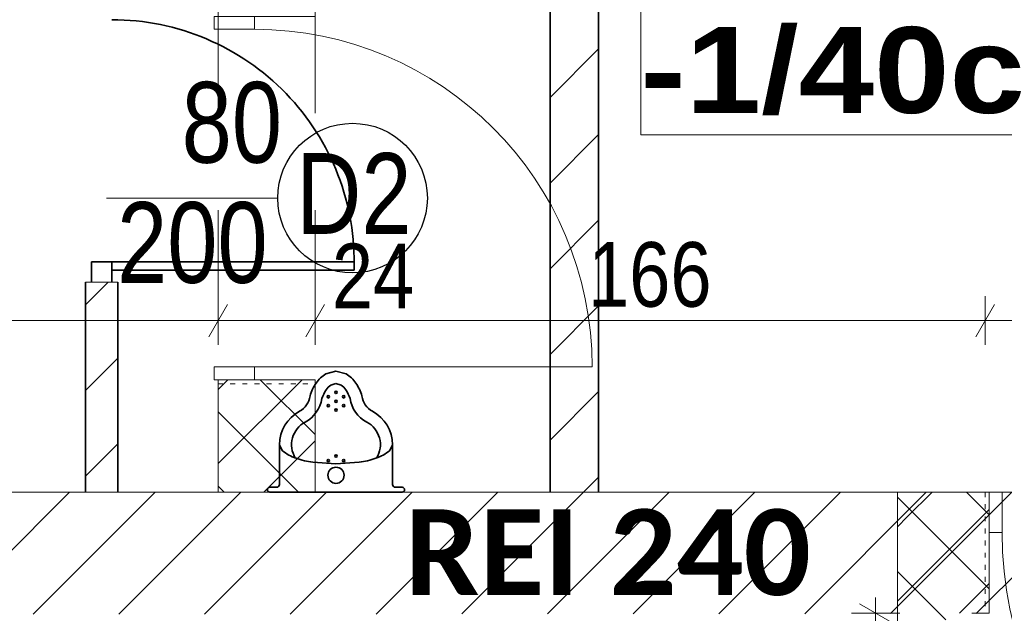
# Model space of a CAD drawing. Header units: centimetres. Extents: x 18292 to 3593338517, y 11794 to 62103.
# Tile 72 of 147: x 898356295 to 898356538, y 55790 to 55937. Entities that reach past the tile are written whole.
import ezdxf

# ---------------------------------------------------------------- set-up
doc = ezdxf.new("R2010")
doc.units = ezdxf.units.CM
doc.header["$MEASUREMENT"] = 0
doc.linetypes.add('Kreski-Szerokie', pattern=[3, 1.2, -1.8])
doc.linetypes.add('Przerywana', pattern=[48, 24, -24])
for name, color, linetype in [('499-Wymiary i opisy', 7, 'Continuous'), ('___WYBURZENIA', 7, 'Continuous'), ('__PROJEKTOWANE', 7, 'Continuous'), ('MF_KRESKOWANIE', 7, 'Continuous'), ('MF_NR', 7, 'Continuous'), ('MF_OKNA', 7, 'Continuous'), ('MF_SCIANY_KONSTR', 7, 'Continuous'), ('MF_WIDOK', 7, 'Continuous')]:
    doc.layers.add(name, color=color, linetype=linetype)
doc.styles.add('GENERATED_STYLE_2', font='txt')
doc.styles.add('GENERATED_STYLE_4', font='txt')
doc.styles.add('GENERATED_STYLE_5', font='txt')
doc.styles.add('GENERATED_STYLE_8', font='txt')
doc.dimstyles.new('GENERATED_STYLE__1', dxfattribs={"dimtxt": 16, "dimasz": 6.08, "dimexe": 0.18, "dimexo": 0.0625, "dimgap": 0.09, "dimtad": 1, "dimtih": 1, "dimtoh": 1, "dimdec": 0, "dimzin": 0, "dimdsep": 46, "dimtxsty": 'GENERATED_STYLE_4', "dimblk": 'ARROWHEAD_2', "dimblk1": 'ARROWHEAD_2', "dimblk2": 'ARROWHEAD_2', "dimcen": 0.09, "dimse1": 1, "dimse2": 1, "dimclrd": 7, "dimclre": 7, "dimclrt": 7, "dimadec": 0, "dimazin": 0, "dimtfac": 1, "dimtdec": 4, "dimtmove": 0, "dimatfit": 3, "dimfxl": 0, "dimtolj": 1, "dimtzin": 0, "dimarcsym": 0})
doc.dimstyles.new('GENERATED_STYLE__2', dxfattribs={"dimtxt": 16, "dimasz": 6.08, "dimexe": 0.18, "dimexo": 0.0625, "dimgap": 0.09, "dimtad": 1, "dimtih": 1, "dimtoh": 1, "dimdec": 0, "dimzin": 0, "dimdsep": 46, "dimtxsty": 'GENERATED_STYLE_4', "dimblk": 'ARROWHEAD_2', "dimblk1": 'ARROWHEAD_2', "dimblk2": 'ARROWHEAD_2', "dimcen": 0.09, "dimse1": 1, "dimse2": 1, "dimclrd": 7, "dimclre": 7, "dimclrt": 7, "dimadec": 0, "dimazin": 0, "dimtfac": 1, "dimtdec": 4, "dimtmove": 2, "dimatfit": 3, "dimfxl": 0, "dimtolj": 1, "dimtzin": 0, "dimarcsym": 0})
doc.dimstyles.new('GENERATED_STYLE__4', dxfattribs={"dimtxt": 16, "dimasz": 6.08, "dimexe": 0.18, "dimexo": 0.0625, "dimgap": 0.09, "dimtad": 1, "dimdec": 0, "dimzin": 0, "dimdsep": 46, "dimtxsty": 'GENERATED_STYLE_4', "dimblk": 'ARROWHEAD_2', "dimblk1": 'ARROWHEAD_2', "dimblk2": 'ARROWHEAD_2', "dimcen": 0.09, "dimse1": 1, "dimse2": 1, "dimclrd": 7, "dimclre": 7, "dimclrt": 7, "dimadec": 0, "dimazin": 0, "dimtfac": 1, "dimtdec": 4, "dimtmove": 0, "dimatfit": 3, "dimfxl": 0, "dimtolj": 1, "dimtzin": 0, "dimarcsym": 0})
pattern_1 = [(45, (903196041.254, 3898003.605), (-10.606601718, 10.606601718), [])]
pattern_2 = [(45, (903196041.254, 3898003.605), (-9.192387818, 9.192387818), []), (135, (903196041.254, 3898003.605), (9.192387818, 9.192387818), [])]

# ---------------------------------------------------------------- blocks, each defined once
blk = doc.blocks.new('Drzwi metalowe 21_4')
at = {"layer": '__PROJEKTOWANE', "color": 7, "linetype": 'Continuous', "lineweight": 13}
blk.add_line((41.8, 0), (41.8, 83.6), dxfattribs=at)
at = {"layer": '__PROJEKTOWANE', "color": 150, "linetype": 'Continuous', "lineweight": 13}
for p, q in [((-45, 15), (-49.3, 15)), ((-45, 15), (-49.3, 15)), ((-45, 15), (-45, 0)), ((-45, 15), (-45, 0)), ((-45, 15), (-45, 0)), ((45, 15), (45, 0)), ((45, 15), (45, 0)), ((45, 15), (45, 0)), ((45, 15), (49.3, 15)), ((45, 15), (49.3, 15)), ((-45, 0), (-45, -9)), ((-45, 0), (-45, -9)), ((45, 0), (45, -9)), ((45, 0), (45, -9)), ((-45, -9), (-49.3, -9)), ((-45, -9), (-49.3, -9)), ((45, -9), (49.3, -9)), ((45, -9), (49.3, -9))]:
    blk.add_line(p, q, dxfattribs=at)
at = {"layer": '__PROJEKTOWANE', "color": 7, "linetype": 'Przerywana', "lineweight": 13}
for p, q in [((-45, 15), (45, 15)), ((-45, -9), (45, -9))]:
    blk.add_line(p, q, dxfattribs=at)
at = {"layer": '__PROJEKTOWANE', "color": 7, "linetype": 'Continuous', "lineweight": 15}
for p, q in [((-41.8, 0), (-45, 0)), ((-45, 0), (-45, -10)), ((-41.8, -10), (-41.8, 0)), ((45, 0), (41.8, 0)), ((41.8, 0), (41.8, -10)), ((45, -10), (45, 0)), ((-45, -10), (-41.8, -10)), ((41.8, -10), (45, -10))]:
    blk.add_line(p, q, dxfattribs=at)
at = {"layer": '__PROJEKTOWANE', "color": 7, "linetype": 'Continuous', "lineweight": 13}
blk.add_arc((41.8, 0), 83.6, 90, 180, dxfattribs=at)
blk = doc.blocks.new('Drzwi metalowe 21_6')
at = {"layer": '__PROJEKTOWANE', "color": 7, "linetype": 'Continuous', "lineweight": 13}
blk.add_line((46.8, 0), (46.8, 93.6), dxfattribs=at)
at = {"layer": '__PROJEKTOWANE', "color": 150, "linetype": 'Continuous', "lineweight": 13}
for p, q in [((-50, 20), (-54.3, 20)), ((-50, 20), (-54.3, 20)), ((-50, 20), (-50, 0)), ((-50, 20), (-50, 0)), ((-50, 20), (-50, 0)), ((50, 20), (50, 0)), ((50, 20), (50, 0)), ((50, 20), (50, 0)), ((50, 20), (54.3, 20)), ((50, 20), (54.3, 20)), ((-50, 0), (-50, -10)), ((-50, 0), (-50, -10)), ((50, 0), (50, -10)), ((50, 0), (50, -10)), ((-50, -10), (-54.3, -10)), ((-50, -10), (-54.3, -10)), ((50, -10), (54.3, -10)), ((50, -10), (54.3, -10))]:
    blk.add_line(p, q, dxfattribs=at)
at = {"layer": '__PROJEKTOWANE', "color": 7, "linetype": 'Continuous', "lineweight": 15}
for p, q in [((-46.8, 0), (-50, 0)), ((-50, 0), (-50, -10)), ((-46.8, -10), (-46.8, 0)), ((50, 0), (46.8, 0)), ((46.8, 0), (46.8, -10)), ((50, -10), (50, 0)), ((-50, -10), (-46.8, -10)), ((46.8, -10), (50, -10))]:
    blk.add_line(p, q, dxfattribs=at)
at = {"layer": '__PROJEKTOWANE', "color": 7, "linetype": 'Continuous', "lineweight": 13}
blk.add_arc((46.8, 0), 93.6, 90, 180, dxfattribs=at)
blk = doc.blocks.new('*D330', base_point=(903196041.25, 3898003.61))
at = {"layer": '499-Wymiary i opisy', "color": 7, "linetype": 'Continuous', "lineweight": 13}
for p, q in [((898356084.97, 55856.99), (898356084.97, 55868.99)), ((898356343.79, 55856.99), (898356343.79, 55868.99)), ((898356087.28, 55866.99), (898356082.66, 55858.99)), ((898356346.1, 55866.99), (898356341.48, 55858.99)), ((898356084.97, 55862.99), (898356343.79, 55862.99))]:
    blk.add_line(p, q, dxfattribs=at)
at = {"layer": '499-Wymiary i opisy', "color": 7, "lineweight": 13, "insert": (898356199.02, 55866.19), "char_height": 16, "attachment_point": 7, "style": 'GENERATED_STYLE_4'}
blk.add_mtext('\\A1;{\\pql;\\fArial Narrow|b0|i0|c238|p34;259}', dxfattribs=at)
blk = doc.blocks.new('ARROWHEAD_2')
at = {"color": 0, "linetype": 'Continuous', "lineweight": 0}
for p, q in [((-0.378, -0.655), (0.378, 0.655)), ((0, 0), (-1, 0))]:
    blk.add_line(p, q, dxfattribs=at)
blk = doc.blocks.new('*D331', base_point=(903196041.25, 3898003.61))
at = {"layer": '499-Wymiary i opisy', "color": 7, "linetype": 'Continuous', "lineweight": 13}
for p, q in [((898356343.79, 55856.99), (898356343.79, 55868.99)), ((898356367.79, 55856.99), (898356367.79, 55868.99)), ((898356346.1, 55866.99), (898356341.48, 55858.99)), ((898356370.1, 55866.99), (898356365.48, 55858.99)), ((898356343.79, 55862.99), (898356367.79, 55862.99))]:
    blk.add_line(p, q, dxfattribs=at)
blk = doc.blocks.new('*D332', base_point=(903196041.25, 3898003.61))
at = {"layer": '499-Wymiary i opisy', "color": 7, "linetype": 'Continuous', "lineweight": 13}
for p, q in [((898356367.79, 55856.99), (898356367.79, 55868.99)), ((898356533.7, 55856.99), (898356533.7, 55868.99)), ((898356370.1, 55866.99), (898356365.48, 55858.99)), ((898356536.01, 55866.99), (898356531.39, 55858.99)), ((898356367.79, 55862.99), (898356533.7, 55862.99))]:
    blk.add_line(p, q, dxfattribs=at)
at = {"layer": '499-Wymiary i opisy', "color": 7, "lineweight": 13, "char_height": 16, "attachment_point": 7, "style": 'GENERATED_STYLE_4'}
for s, insert in [('\\A1;{\\pql;\\fArial Narrow|b0|i0|c238|p34;24}', (898356371.95, 55866.04)), ('\\A1;{\\pql;\\fArial Narrow|b0|i0|c238|p34;166}', (898356435.38, 55866.19))]:
    blk.add_mtext(s, dxfattribs=dict(at, insert=insert))
blk = doc.blocks.new('*D333', base_point=(903196041.25, 3898003.61))
at = {"layer": '499-Wymiary i opisy', "color": 7, "linetype": 'Continuous', "lineweight": 13}
for p, q in [((898356533.7, 55856.99), (898356533.7, 55868.99)), ((898356635.7, 55856.99), (898356635.7, 55868.99)), ((898356536.01, 55866.99), (898356531.39, 55858.99)), ((898356638.01, 55866.99), (898356633.39, 55858.99)), ((898356533.7, 55862.99), (898356635.7, 55862.99))]:
    blk.add_line(p, q, dxfattribs=at)
at = {"layer": '499-Wymiary i opisy', "color": 7, "lineweight": 13, "char_height": 16, "attachment_point": 7, "style": 'GENERATED_STYLE_4'}
for s, insert in [('\\A1;{\\pql;\\fArial Narrow|b0|i0|c238|p34;102}', (898356559.1, 55866.19)), ('\\A1;{\\pql;\\fArial Narrow|b0|i0|c238|p34;13}', (898356612.91, 55866.19))]:
    blk.add_mtext(s, dxfattribs=dict(at, insert=insert))
blk = doc.blocks.new('*D485', base_point=(903196041.25, 3898003.61))
at = {"layer": '499-Wymiary i opisy', "color": 7, "linetype": 'Continuous', "lineweight": 13}
for p, q in [((898356506.59, 55790.49), (898356506.59, 55794.41)), ((898356510.59, 55788.18), (898356502.59, 55792.8)), ((898356512.59, 55790.49), (898356500.59, 55790.49)), ((898356506.59, 55671.99), (898356506.59, 55790.49)), ((898356506.53, 55672.74), (898356506.53, 55689.26)), ((898356502.59, 55674.3), (898356510.59, 55669.68)), ((898356506.53, 55668.99), (898356506.53, 55672.74)), ((898356512.59, 55671.99), (898356500.59, 55671.99))]:
    blk.add_line(p, q, dxfattribs=at)
at = {"layer": '499-Wymiary i opisy', "color": 7, "lineweight": 13, "char_height": 16, "attachment_point": 7, "rotation": 90, "style": 'GENERATED_STYLE_4'}
for s, insert in [('\\A1;{\\pql;\\fArial Narrow|b0|i0|c238|p34;119}', (898356503.39, 55715.88)), ('\\A1;{\\pql;\\fArial Narrow|b0|i0|c238|p34;6}', (898356503.39, 55675.88))]:
    blk.add_mtext(s, dxfattribs=dict(at, insert=insert))

msp = doc.modelspace()

# ---------------------------------------------------------------- hatches: boundary and pattern name
at = {"layer": '___WYBURZENIA', "linetype": 'Continuous', "lineweight": 35}
h = msp.add_hatch(dxfattribs=at)
h.set_pattern_fill('bloczki_ceramiczne_0006', color=30, style=0, pattern_type=2)
h.set_pattern_definition(pattern_1)
h.paths.add_polyline_path([(898356437.97, 55820.49), (898356437.97, 56099.49), (898356425.97, 56099.49), (898356425.97, 55820.49)])
h = msp.add_hatch(dxfattribs=at)
h.set_pattern_fill('bloczki_ceramiczne_0006', color=30, style=0, pattern_type=2)
h.set_pattern_definition(pattern_1)
h.paths.add_polyline_path([(898356310.97, 55820.49), (898356318.97, 55820.49), (898356318.97, 55872.49), (898356310.97, 55872.49)])
at = {"layer": '__PROJEKTOWANE', "linetype": 'Continuous', "lineweight": 0, "true_color": 0x000000}
h = msp.add_hatch(dxfattribs=at)
h.set_pattern_fill('Concrete_Block_0006', color=18, style=0, pattern_type=2)
h.set_pattern_definition(pattern_2)
h.paths.add_polyline_path([(898356343.79, 55820.49), (898356367.79, 55820.49), (898356367.79, 55848.32), (898356343.79, 55848.32)])
h = msp.add_hatch(dxfattribs=at)
h.set_pattern_fill('Concrete_Block_0006', color=18, style=0, pattern_type=2)
h.set_pattern_definition(pattern_2)
h.paths.add_polyline_path([(898356511.97, 55820.49), (898356511.97, 55614.6), (898356523.97, 55614.6), (898356523.97, 55790.49)])
h = msp.add_hatch(dxfattribs=at)
h.set_pattern_fill('Concrete_Block_0006', color=18, style=0, pattern_type=2)
h.set_pattern_definition(pattern_2)
h.paths.add_polyline_path([(898356511.97, 55820.49), (898356523.97, 55790.49), (898356534.7, 55790.49), (898356534.7, 55820.49)])
at = {"layer": 'MF_KRESKOWANIE', "linetype": 'Continuous', "lineweight": 13}
h = msp.add_hatch(dxfattribs=at)
h.set_pattern_fill('bloczki_ceramiczne_0006', color=250, style=0, pattern_type=2)
h.set_pattern_definition(pattern_1)
h.paths.add_polyline_path([(898356046.97, 54907.49), (898356346.97, 54907.49), (898356346.97, 54896.49), (898356346.97, 54735.49), (898356346.97, 54106.49), (898356414.97, 54106.49), (898356722.97, 54106.49), (898356722.97, 53966.49), (898356764.97, 53966.49), (898357046.65, 53966.49), (898357046.65, 53894.49), (898357046.65, 53558.49), (898357216.65, 53558.49), (898357216.65, 53894.49), (898357216.65, 53966.49), (898357216.65, 54106.49), (898357591.97, 54106.49), (898357591.97, 54607.49), (898357891.97, 54607.49), (898357891.97, 54660.49), (898357891.97, 55820.49), (898357572.97, 55820.49), (898356796.97, 55820.49), (898356796.97, 55776.49), (898356867.97, 55776.49), (898356867.97, 55556.49), (898356800.97, 55556.49), (898356790.97, 55556.49), (898356790.97, 55514.49), (898357010.97, 55514.49), (898357010.97, 55556.49), (898356909.97, 55556.49), (898356909.97, 55776.49), (898357247.97, 55776.49), (898357247.97, 55556.49), (898357090.97, 55556.49), (898357090.97, 55514.49), (898357289.97, 55514.49), (898357289.97, 55776.49), (898357553.97, 55776.49), (898357853.97, 55776.49), (898357853.97, 55234.49), (898357553.97, 55234.49), (898357289.97, 55234.49), (898357289.97, 55434.49), (898357247.97, 55434.49), (898357247.97, 55393.49), (898357247.97, 55026.49), (898357289.97, 55026.49), (898357289.97, 55192.49), (898357853.97, 55192.49), (898357853.97, 54645.49), (898357589.97, 54645.49), (898357589.97, 54735.49), (898357589.97, 54747.49), (898357289.97, 54747.49), (898357289.97, 54934.49), (898357247.97, 54934.49), (898357247.97, 54747.49), (898357247.97, 54705.49), (898357553.97, 54705.49), (898357553.97, 54144.49), (898357151.97, 54144.49), (898357151.97, 54705.49), (898357155.97, 54705.49), (898357155.97, 54747.49), (898357057.97, 54747.49), (898357057.97, 54705.49), (898357109.97, 54705.49), (898357109.97, 54290.49), (898357084.97, 54290.49), (898357099.97, 54248.49), (898357109.97, 54248.49), (898357109.97, 54144.49), (898356929.97, 54144.49), (898356929.97, 54147.49), (898356887.97, 54147.49), (898356887.97, 54144.49), (898356874.97, 54144.49), (898356874.97, 54106.49), (898357178.65, 54106.49), (898357178.65, 54008.49), (898357178.65, 53894.49), (898357178.31, 53894.49), (898357178.31, 53600.49), (898357088.65, 53600.49), (898357088.65, 53894.49), (898357088.65, 53983.49), (898357063.65, 54008.49), (898356764.97, 54008.49), (898356764.97, 54106.49), (898356814.97, 54106.49), (898356814.97, 54144.49), (898356764.97, 54144.49), (898356764.97, 54159.49), (898356722.97, 54159.49), (898356722.97, 54144.49), (898356384.97, 54144.49), (898356384.97, 54705.49), (898356524.97, 54705.49), (898356524.97, 54747.49), (898356384.97, 54747.49), (898356384.97, 54907.49), (898356648.97, 54907.49), (898356648.97, 54871.49), (898356690.97, 54871.49), (898356690.97, 55099.49), (898356648.97, 55099.49), (898356648.97, 54945.49), (898356394.97, 54945.49), (898356084.97, 54945.49), (898356084.97, 55790.1), (898356547.51, 55790.44), (898356547.65, 55820.49), (898356084.97, 55820.49), (898356060.97, 55782.49), (898356046.97, 55782.49), (898356046.97, 54945.49)])

# ---------------------------------------------------------------- linework, layer by layer
at = {"layer": '___WYBURZENIA', "color": 30, "linetype": 'Continuous', "lineweight": 35}
for p, q in [((898356425.97, 56099.49), (898356425.97, 55820.49)), ((898356437.97, 56099.49), (898356437.97, 55820.49)), ((898356312.47, 55872.49), (898356312.47, 55877.49)), ((898356312.47, 55877.49), (898356317.47, 55877.49)), ((898356317.47, 55877.49), (898356317.47, 55872.49)), ((898356317.47, 55877.49), (898356377.47, 55877.49)), ((898356317.47, 55875.49), (898356377.43, 55875.49)), ((898356310.97, 55872.49), (898356310.97, 55820.49)), ((898356318.97, 55872.49), (898356318.97, 55820.49))]:
    msp.add_line(p, q, dxfattribs=at)
at = {"layer": '___WYBURZENIA', "color": 7, "linetype": 'Continuous', "lineweight": 13}
for p, q in [((898356310.97, 55872.49), (898356318.97, 55872.49)), ((898356314.97, 55872.49), (898356312.47, 55872.49)), ((898356425.97, 55820.49), (898356310.97, 55820.49))]:
    msp.add_line(p, q, dxfattribs=at)
at = {"layer": '___WYBURZENIA', "color": 30, "linetype": 'Continuous', "lineweight": 35, "flags": 128}
msp.add_lwpolyline([(898356372.97, 55850.49), (898356370.45, 55849.79, 0.107013), (898356368.03, 55847.5, 0.081155), (898356366.55, 55844.32, -0.245336), (898356363.93, 55840.51, 0.277467), (898356358.97, 55832.25), (898356358.97, 55822.39, -0.414214), (898356358.27, 55821.69), (898356356.57, 55821.69, 0.999999), (898356356.57, 55820.49), (898356389.37, 55820.49, 0.999999), (898356389.37, 55821.69), (898356387.67, 55821.69, -0.414214), (898356386.97, 55822.39), (898356386.97, 55832.25, 0.277467), (898356382.01, 55840.51, -0.245336), (898356379.39, 55844.32, 0.081155), (898356377.9, 55847.5, 0.107013), (898356375.49, 55849.79)], format="xyb", close=True, dxfattribs=at)
for points in [[(898356372.97, 55847.38), (898356371.7, 55847.02, 0.088171), (898356370.51, 55845.81, 0.075175), (898356369.49, 55843.69)], [(898356372.97, 55847.38), (898356374.23, 55847.02, -0.088171), (898356375.43, 55845.81, -0.075175), (898356376.45, 55843.69)], [(898356358.97, 55832.25), (898356359.66, 55830.78, 0.09017), (898356363.07, 55828.89, 0.04702), (898356367.24, 55827.89), (898356372.97, 55827.49)], [(898356386.97, 55832.25), (898356386.27, 55830.78, -0.09017), (898356382.87, 55828.89, -0.04702), (898356378.7, 55827.89), (898356372.97, 55827.49)]]:
    msp.add_lwpolyline(points, format="xyb", dxfattribs=at)
at = {"layer": '___WYBURZENIA', "color": 30, "linetype": 'Continuous', "lineweight": 35}
for centre, radius in [((898356372.97, 55845.21), 0.3), ((898356371.06, 55844.11), 0.3), ((898356372.97, 55843.01), 0.3), ((898356374.87, 55844.11), 0.3), ((898356371.06, 55841.91), 0.3), ((898356372.97, 55840.81), 0.3), ((898356374.87, 55841.91), 0.3), ((898356371.06, 55828.32), 0.3), ((898356372.97, 55829.42), 0.3), ((898356374.87, 55828.32), 0.3), ((898356372.97, 55824.68), 2)]:
    msp.add_circle(centre, radius, dxfattribs=at)
for centre, radius, start, end in [((898356317.47, 55877.49), 60, 358.0898, 90), ((898356361.58, 55844.92), 8, 297.9702, 351.117), ((898356384.35, 55844.92), 8, 188.8842, 242.031), ((898356368.31, 55832.25), 6.34, 117.9702, 211.4398), ((898356377.62, 55832.25), 6.34, 328.5614, 62.031)]:
    msp.add_arc(centre, radius, start, end, dxfattribs=at)
at = {"layer": '__PROJEKTOWANE', "color": 150, "linetype": 'Continuous', "lineweight": 13}
for p, q in [((898356343.79, 55848.32), (898356343.79, 55844.02)), ((898356352.79, 55848.32), (898356343.79, 55848.32)), ((898356367.79, 55848.32), (898356352.79, 55848.32)), ((898356367.79, 55848.32), (898356352.79, 55848.32)), ((898356367.79, 55848.32), (898356367.79, 55844.02)), ((898356534.7, 55820.49), (898356530.4, 55820.49)), ((898356534.7, 55810.49), (898356534.7, 55820.49)), ((898356534.7, 55790.49), (898356534.7, 55810.49)), ((898356534.7, 55790.49), (898356534.7, 55810.49)), ((898356534.7, 55790.49), (898356530.4, 55790.49))]:
    msp.add_line(p, q, dxfattribs=at)
at = {"layer": '__PROJEKTOWANE', "color": 150, "linetype": 'Continuous', "lineweight": 13, "flags": 128}
for points in [[(898356343.79, 55848.32), (898356343.79, 55820.49)], [(898356367.79, 55820.49), (898356367.79, 55848.32)], [(898356343.79, 55820.49), (898356367.79, 55820.49)], [(898356511.97, 55820.49), (898356511.97, 55671.99)], [(898356534.7, 55820.49), (898356511.97, 55820.49)]]:
    msp.add_lwpolyline(points, dxfattribs=at)
at = {"layer": '__PROJEKTOWANE', "color": 7, "linetype": 'Kreski-Szerokie', "lineweight": 13, "flags": 128}
for points in [[(898356343.79, 55847.32), (898356367.91, 55847.32)], [(898356533.7, 55820.49), (898356533.7, 55790.49)]]:
    msp.add_lwpolyline(points, dxfattribs=at)
at = {"layer": '__PROJEKTOWANE', "color": 7, "linetype": 'Continuous', "lineweight": 25}
msp.add_circle((898356377.07, 55893.32), 18.52, dxfattribs=at)
at = {"layer": 'MF_OKNA', "color": 7, "linetype": 'Continuous', "lineweight": 13}
msp.add_line((898356316.15, 55893.32), (898356358.55, 55893.32), dxfattribs=at)
at = {"layer": 'MF_SCIANY_KONSTR', "color": 7, "linetype": 'Continuous', "lineweight": 13}
msp.add_line((898356084.97, 55820.49), (898356549.7, 55820.49), dxfattribs=at)
at = {"layer": 'MF_WIDOK', "color": 5, "linetype": 'Continuous', "lineweight": 15, "flags": 128}
msp.add_lwpolyline([(898356448.44, 55940.91), (898356546.78, 55940.91), (898356546.78, 55909.01), (898356448.44, 55909.01)], close=True, dxfattribs=at)

# ---------------------------------------------------------------- block references
at = {"layer": '__PROJEKTOWANE', "color": 5, "linetype": 'Continuous', "lineweight": 13, "zscale": 100, "rotation": 270}
msp.add_blockref('Drzwi metalowe 21_4', (898356352.79, 55893.32), dxfattribs=at)
at = {"layer": '__PROJEKTOWANE', "color": 5, "linetype": 'Continuous', "lineweight": 13, "xscale": -1, "zscale": 100, "rotation": 180}
msp.add_blockref('Drzwi metalowe 21_6', (898356584.7, 55810.49), dxfattribs=at)

# ---------------------------------------------------------------- texts
at = {"layer": '__PROJEKTOWANE', "color": 1, "linetype": 'Continuous', "lineweight": 13, "insert": (898356390.08, 55794.77), "char_height": 21.2625, "attachment_point": 7, "style": 'GENERATED_STYLE_8'}
msp.add_mtext('\\A1;{\\pql;\\fCalibri Light|b1|i0|c238|p34;REI 240}', dxfattribs=at)
at = {"layer": 'MF_NR', "color": 7, "linetype": 'Continuous', "lineweight": 13, "insert": (898356448.35, 55913.78), "char_height": 21.2625, "attachment_point": 7, "style": 'GENERATED_STYLE_5'}
msp.add_mtext('\\A1;{\\pql;\\fArial Black|b0|i0|c238|p38;-1/40c}', dxfattribs=at)
at = {"layer": 'MF_OKNA', "color": 7, "linetype": 'Continuous', "lineweight": 13, "char_height": 20, "attachment_point": 4, "style": 'GENERATED_STYLE_2'}
for s, insert in [('\\A1;{\\W0.800000x;\\pql;\\fArial|b0|i0|c238|p38;80}', (898356334.75, 55911.93)), ('\\A1;{\\W0.800000x;\\pql;\\fArial|b0|i0|c238|p38;D2}', (898356363.1, 55894.46)), ('\\A1;{\\W0.800000x;\\pql;\\fArial|b0|i0|c238|p38;200}', (898356318.76, 55882.18))]:
    msp.add_mtext(s, dxfattribs=dict(at, insert=insert))

# ---------------------------------------------------------------- dimensions: what is measured, and where the dimension line sits
at = {"layer": '499-Wymiary i opisy', "color": 7, "linetype": 'Continuous', "lineweight": 13}
for base, p1, p2, dimstyle, picture, middle in [((898356343.79, 55862.99), (898356084.97, 55820.49), (898356343.79, 55820.49), 'GENERATED_STYLE__1', '*D330', (898356217.31, 55874.19)), ((898356533.7, 55862.99), (898356367.79, 55820.49), (898356533.7, 55820.49), 'GENERATED_STYLE__1', '*D332', (898356453.68, 55874.19)), ((898356635.7, 55862.99), (898356533.7, 55820.49), (898356635.7, 55820.49), 'GENERATED_STYLE__1', '*D333', (898356577.39, 55874.19)), ((898356367.79, 55862.99), (898356343.79, 55820.49), (898356367.79, 55820.49), 'GENERATED_STYLE__2', '*D331', (898356384.15, 55874.04))]:
    dim = msp.add_linear_dim(base=base, p1=p1, p2=p2, dimstyle=dimstyle, dxfattribs=at)
    dim.commit()
    dim.dimension.update_dxf_attribs({"geometry": picture, "text_midpoint": middle, "dimtype": 160})
dim = msp.add_linear_dim(base=(898356506.58642983, 55790.49378463), p1=(898356511.96777833, 55671.99378463), p2=(898356511.96777833, 55790.49378463), angle=90, dimstyle='GENERATED_STYLE__4', dxfattribs=at)
dim.commit()
dim.dimension.update_dxf_attribs({"geometry": '*D485', "text_midpoint": (898356495.38642979, 55734.1801852), "dimtype": 160, "text_rotation": 90})

doc.saveas('drawing.dxf')
